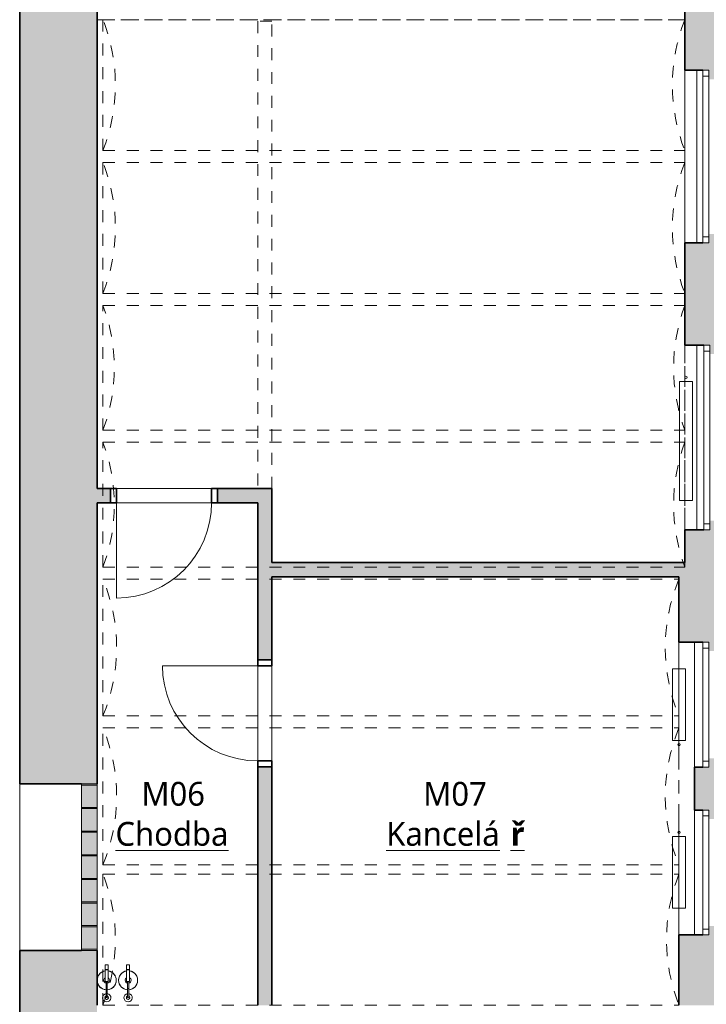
# Model space of a CAD drawing. Header units: metres. Extents: x -0.2 to 46.9, y -0.2 to 28.
# Tile 6 of 11: x -0.2 to 5.5, y 14.8 to 23. Entities that reach past the tile are written whole.
import ezdxf

# ---------------------------------------------------------------- set-up
doc = ezdxf.new("R2010")
doc.units = ezdxf.units.M
doc.linetypes.add('AV - Cerch_ 1 tecka 4mm', pattern=[0.006, 0.004, -0.001, 0, -0.001])
doc.layers.add('AV-MISTNOSTI', color=5, linetype='Continuous', lineweight=5, true_color=0x0000ff)
for name, color, linetype, lineweight in [('AV-SRAFY', 7, 'Continuous', 35), ('AV-STAVBA', 7, 'Continuous', 18), ('AV-VYBAVENI', 7, 'Continuous', 18)]:
    doc.layers.add(name, color=color, linetype=linetype, lineweight=lineweight)
doc.styles.add('Trebuchet MS_B', font='trebuc.ttf', dxfattribs={"height": 0.2})

# ---------------------------------------------------------------- blocks, each defined once
blk = doc.blocks.new('DO_1-L_Obl_ - 800x2070-V1-1NP mezipatro')
at = {"layer": 'AV-STAVBA', "color": 254, "true_color": 0xcccccc}
for p, q in [((0.4, 0.73), (0.4, -0.07)), ((-0.4, -0.07), (0.4, -0.07)), ((-0.4, -0.19), (-0.4, -0.07)), ((0.4, -0.19), (0.4, -0.07)), ((0.4, -0.07), (0.4, -0.19)), ((-0.45, -0.19), (-0.4, -0.19)), ((-0.4, -0.19), (0.4, -0.19)), ((0.4, -0.19), (0.45, -0.19))]:
    blk.add_line(p, q, dxfattribs=at)
at = {"layer": 'AV-STAVBA', "color": 254, "lineweight": 35, "true_color": 0xcccccc}
for p, q in [((-0.4, -0.07), (-0.45, -0.07)), ((-0.45, -0.07), (-0.45, -0.19)), ((-0.4, -0.19), (-0.4, -0.07)), ((0.45, -0.07), (0.4, -0.07)), ((0.4, -0.07), (0.4, -0.19)), ((0.45, -0.19), (0.45, -0.07)), ((-0.45, -0.19), (-0.4, -0.19)), ((0.4, -0.19), (0.45, -0.19))]:
    blk.add_line(p, q, dxfattribs=at)
at = {"layer": 'AV-STAVBA', "color": 254, "linetype": 'AV - Cerch_ 1 tecka 4mm', "true_color": 0xcccccc}
for p, q in [((-0.4, -0.07), (0.4, -0.07)), ((-0.45, -0.19), (0.45, -0.19)), ((-0.4, -0.19), (0.4, -0.19))]:
    blk.add_line(p, q, dxfattribs=at)
at = {"layer": 'AV-STAVBA', "color": 254, "true_color": 0xcccccc}
blk.add_arc((0.4, -0.07), 0.8, 90, 180, dxfattribs=at)
blk = doc.blocks.new('WI_2_dvojité_se 2 příčlemi - 900x1450-1265666-1NP mezipatro')
at = {"layer": 'AV-STAVBA', "color": 254, "linetype": 'AV - Cerch_ 1 tecka 4mm', "lineweight": 13, "true_color": 0xcccccc}
for p, q in [((0.525, 0.425), (-0.525, 0.425)), ((0.45, 0.425), (-0.45, 0.425)), ((-0.45, 0.425), (0.45, 0.425)), ((0.525, -0.425), (-0.525, -0.425)), ((-0.525, -0.425), (0.525, -0.425)), ((0.45, -0.425), (-0.45, -0.425))]:
    blk.add_line(p, q, dxfattribs=at)
at = {"layer": 'AV-STAVBA', "color": 254, "true_color": 0xcccccc}
for p, q in [((-0.45, 0.025), (0.45, 0.025)), ((-0.45, -0.025), (-0.45, 0.025)), ((-0.45, 0.025), (0.45, 0.025)), ((-0.45, 0.025), (-0.45, -0.025)), ((-0.4, -0.025), (-0.4, 0.025)), ((0.4, -0.025), (0.4, 0.025)), ((0.45, -0.025), (0.45, 0.025)), ((0.45, 0.025), (0.45, -0.025)), ((-0.45, -0.025), (0.45, -0.025)), ((0.45, -0.025), (-0.45, -0.025)), ((-0.525, -0.175), (0.525, -0.175)), ((-0.525, -0.175), (-0.525, -0.225)), ((-0.525, -0.175), (0.525, -0.175)), ((-0.525, -0.175), (-0.525, -0.225)), ((-0.525, -0.225), (0.525, -0.225)), ((-0.525, -0.225), (0.525, -0.225)), ((-0.475, -0.175), (-0.475, -0.225)), ((0.475, -0.175), (0.475, -0.225)), ((0.525, -0.175), (0.525, -0.225)), ((0.525, -0.175), (0.525, -0.225))]:
    blk.add_line(p, q, dxfattribs=at)
blk = doc.blocks.new('WI_2_dvojité_se 2 příčlemi - 1400x1500-1265670-1NP mezipatro')
at = {"layer": 'AV-STAVBA', "color": 254, "linetype": 'AV - Cerch_ 1 tecka 4mm', "lineweight": 13, "true_color": 0xcccccc}
for p, q in [((0.775, 0.4), (-0.775, 0.4)), ((0.7, 0.4), (-0.7, 0.4)), ((-0.7, 0.4), (0.7, 0.4)), ((0.775, -0.4), (-0.775, -0.4)), ((-0.775, -0.4), (0.775, -0.4)), ((0.7, -0.4), (-0.7, -0.4))]:
    blk.add_line(p, q, dxfattribs=at)
at = {"layer": 'AV-STAVBA', "color": 254, "true_color": 0xcccccc}
for p, q in [((-0.7, 0.02), (0.7, 0.02)), ((-0.7, -0.03), (-0.7, 0.02)), ((-0.7, 0.02), (0.7, 0.02)), ((-0.7, 0.02), (-0.7, -0.03)), ((-0.65, -0.03), (-0.65, 0.02)), ((0.65, -0.03), (0.65, 0.02)), ((0.7, -0.03), (0.7, 0.02)), ((0.7, 0.02), (0.7, -0.03)), ((-0.7, -0.03), (0.7, -0.03)), ((0.7, -0.03), (-0.7, -0.03)), ((-0.775, -0.19), (0.775, -0.19)), ((-0.775, -0.19), (-0.775, -0.24)), ((-0.775, -0.19), (0.775, -0.19)), ((-0.775, -0.19), (-0.775, -0.24)), ((-0.775, -0.24), (0.775, -0.24)), ((-0.775, -0.24), (0.775, -0.24)), ((-0.725, -0.19), (-0.725, -0.24)), ((0.725, -0.19), (0.725, -0.24)), ((0.775, -0.19), (0.775, -0.24)), ((0.775, -0.19), (0.775, -0.24))]:
    blk.add_line(p, q, dxfattribs=at)
blk = doc.blocks.new('WI_2_dvojité_se 2 příčlemi - 1300x1500-1265674-1NP mezipatro')
at = {"layer": 'AV-STAVBA', "color": 254, "linetype": 'AV - Cerch_ 1 tecka 4mm', "lineweight": 13, "true_color": 0xcccccc}
for p, q in [((0.725, 0.4), (-0.725, 0.4)), ((0.65, 0.4), (-0.65, 0.4)), ((-0.65, 0.4), (0.65, 0.4)), ((0.725, -0.4), (-0.725, -0.4)), ((-0.725, -0.4), (0.725, -0.4)), ((0.65, -0.4), (-0.65, -0.4))]:
    blk.add_line(p, q, dxfattribs=at)
at = {"layer": 'AV-STAVBA', "color": 254, "true_color": 0xcccccc}
for p, q in [((-0.65, 0), (0.65, 0)), ((-0.65, -0.05), (-0.65, 0)), ((-0.65, 0), (0.65, 0)), ((-0.65, 0), (-0.65, -0.05)), ((-0.6, -0.05), (-0.6, 0)), ((0.6, -0.05), (0.6, 0)), ((0.65, -0.05), (0.65, 0)), ((-0.65, -0.05), (0.65, -0.05)), ((0.65, -0.05), (-0.65, -0.05)), ((0.65, 0), (0.65, -0.05)), ((-0.725, -0.2), (0.725, -0.2)), ((-0.725, -0.2), (-0.725, -0.25)), ((-0.725, -0.2), (0.725, -0.2)), ((-0.725, -0.2), (-0.725, -0.25)), ((-0.675, -0.2), (-0.675, -0.25)), ((0.675, -0.2), (0.675, -0.25)), ((0.725, -0.2), (0.725, -0.25)), ((0.725, -0.2), (0.725, -0.25)), ((-0.725, -0.25), (0.725, -0.25)), ((-0.725, -0.25), (0.725, -0.25))]:
    blk.add_line(p, q, dxfattribs=at)
blk = doc.blocks.new('GM_Nika_obdélníková - 2460x2270-1232152-1NP mezipatro')
at = {"layer": 'AV-STAVBA', "color": 254, "linetype": 'AV - Cerch_ 1 tecka 4mm', "true_color": 0xcccccc}
blk.add_line((-1.23, 0.425), (1.23, 0.425), dxfattribs=at)
blk = doc.blocks.new('GM_Nika_obdélníková - 1550x650-1232519-1NP mezipatro')
at = {"layer": 'AV-STAVBA', "color": 254, "linetype": 'AV - Cerch_ 1 tecka 4mm', "true_color": 0xcccccc}
blk.add_line((-0.775, 0.4), (0.775, 0.4), dxfattribs=at)
blk = doc.blocks.new('GM_Nika_obdélníková - 1450x650-1232970-1NP mezipatro')
at = {"layer": 'AV-STAVBA', "color": 254, "linetype": 'AV - Cerch_ 1 tecka 4mm', "true_color": 0xcccccc}
blk.add_line((-0.725, 0.4), (0.725, 0.4), dxfattribs=at)
blk = doc.blocks.new('WI_Luxfery - 1400x350-1333635-1NP mezipatro')
at = {"layer": 'AV-STAVBA', "linetype": 'AV - Cerch_ 1 tecka 4mm', "true_color": 0xdbdbdb}
for points in [[(0.635, 0.325), (-0.765, 0.325), (-0.765, 0.195), (0.635, 0.195)], [(-0.755, 0.195), (-0.755, 0.325), (-0.765, 0.325), (-0.765, 0.195)], [(-0.5564, 0.195), (-0.5564, 0.325), (-0.5664, 0.325), (-0.5664, 0.195)], [(-0.3579, 0.195), (-0.3579, 0.325), (-0.3679, 0.325), (-0.3679, 0.195)], [(-0.1593, 0.195), (-0.1593, 0.325), (-0.1693, 0.325), (-0.1693, 0.195)], [(0.0393, 0.195), (0.0393, 0.325), (0.0293, 0.325), (0.0293, 0.195)], [(0.2379, 0.195), (0.2379, 0.325), (0.2279, 0.325), (0.2279, 0.195)], [(0.4364, 0.195), (0.4364, 0.325), (0.4264, 0.325), (0.4264, 0.195)], [(0.635, 0.195), (0.635, 0.325), (0.625, 0.325), (0.625, 0.195)]]:
    blk.add_hatch(color=254, dxfattribs=at).paths.add_polyline_path(points)
at = {"layer": 'AV-STAVBA', "color": 254, "true_color": 0xcccccc}
for p, q in [((-0.765, 0.195), (-0.765, 0.325)), ((-0.765, 0.325), (0.635, 0.325)), ((-0.765, 0.325), (-0.765, 0.195)), ((-0.755, 0.325), (-0.765, 0.325)), ((-0.755, 0.195), (-0.755, 0.325)), ((-0.5664, 0.325), (-0.5664, 0.195)), ((-0.5564, 0.325), (-0.5664, 0.325)), ((-0.5564, 0.195), (-0.5564, 0.325)), ((-0.3679, 0.325), (-0.3679, 0.195)), ((-0.3579, 0.325), (-0.3679, 0.325)), ((-0.3579, 0.195), (-0.3579, 0.325)), ((-0.1693, 0.325), (-0.1693, 0.195)), ((-0.1593, 0.325), (-0.1693, 0.325)), ((-0.1593, 0.195), (-0.1593, 0.325)), ((0.0293, 0.325), (0.0293, 0.195)), ((0.0393, 0.325), (0.0293, 0.325)), ((0.0393, 0.195), (0.0393, 0.325)), ((0.2279, 0.325), (0.2279, 0.195)), ((0.2379, 0.325), (0.2279, 0.325)), ((0.2379, 0.195), (0.2379, 0.325)), ((0.4264, 0.325), (0.4264, 0.195)), ((0.4364, 0.325), (0.4264, 0.325)), ((0.4364, 0.195), (0.4364, 0.325)), ((0.625, 0.325), (0.625, 0.195)), ((0.635, 0.325), (0.625, 0.325)), ((0.635, 0.325), (0.635, 0.195)), ((0.635, 0.195), (0.635, 0.325)), ((0.635, 0.195), (-0.765, 0.195)), ((-0.765, 0.195), (-0.755, 0.195)), ((-0.5664, 0.195), (-0.5564, 0.195)), ((-0.3679, 0.195), (-0.3579, 0.195)), ((-0.1693, 0.195), (-0.1593, 0.195)), ((0.0293, 0.195), (0.0393, 0.195)), ((0.2279, 0.195), (0.2379, 0.195)), ((0.4264, 0.195), (0.4364, 0.195)), ((0.625, 0.195), (0.635, 0.195))]:
    blk.add_line(p, q, dxfattribs=at)
at = {"layer": 'AV-STAVBA', "color": 254, "linetype": 'AV - Cerch_ 1 tecka 4mm', "true_color": 0xcccccc}
for p, q in [((-0.765, 0.325), (0.635, 0.325)), ((-0.765, -0.325), (0.635, -0.325))]:
    blk.add_line(p, q, dxfattribs=at)
blk = doc.blocks.new('GM_Void_valená klenba - GM_Void_valená klenba-1524312-1NP mezipatro')
at = {"layer": 'AV-STAVBA', "color": 254, "linetype": 'AV - Cerch_ 1 tecka 4mm', "lineweight": 13, "true_color": 0xcccccc}
for p, q in [((-0.55, 2.395), (-0.55, -2.445)), ((-0.55, 2.395), (0.55, 2.395)), ((0.55, 2.395), (0.55, -2.445)), ((-0.55, -2.445), (0.55, -2.445))]:
    blk.add_line(p, q, dxfattribs=at)
for centre, start, end in [((0, 3.7905), 248.48981, 291.51019), ((0, -3.8405), 68.48981, 111.51019)]:
    blk.add_arc(centre, 1.5, start, end, dxfattribs=at)
blk = doc.blocks.new('GM_Void_valená klenba - GM_Void_valená klenba-1524311-1NP mezipatro')
at = {"layer": 'AV-STAVBA', "color": 254, "linetype": 'AV - Cerch_ 1 tecka 4mm', "lineweight": 13, "true_color": 0xcccccc}
for p, q in [((-0.575, 2.395), (-0.575, -2.445)), ((-0.575, 2.395), (0.575, 2.395)), ((0.575, 2.395), (0.575, -2.445)), ((-0.575, -2.445), (0.575, -2.445))]:
    blk.add_line(p, q, dxfattribs=at)
for centre, start, end in [((0, 3.7804), 247.45969, 292.54031), ((0, -3.8304), 67.45969, 112.54031)]:
    blk.add_arc(centre, 1.5, start, end, dxfattribs=at)
blk = doc.blocks.new('GM_Void_valená klenba - GM_Void_valená klenba-1524308-1NP mezipatro')
at = {"layer": 'AV-STAVBA', "color": 254, "linetype": 'AV - Cerch_ 1 tecka 4mm', "lineweight": 13, "true_color": 0xcccccc}
for p, q in [((-0.525, 2.42), (-0.525, -2.47)), ((-0.525, 2.42), (0.525, 2.42)), ((0.525, 2.42), (0.525, -2.47)), ((-0.525, -2.47), (0.525, -2.47))]:
    blk.add_line(p, q, dxfattribs=at)
for centre, start, end in [((0, 3.8251), 249.51268, 290.48732), ((0, -3.8751), 69.51268, 110.48732)]:
    blk.add_arc(centre, 1.5, start, end, dxfattribs=at)
blk = doc.blocks.new('GM_Void_valená klenba - GM_Void_valená klenba-1524310-1NP mezipatro')
at = {"layer": 'AV-STAVBA', "color": 254, "linetype": 'AV - Cerch_ 1 tecka 4mm', "lineweight": 13, "true_color": 0xcccccc}
for p, q in [((-0.55, 2.42), (-0.55, -2.47)), ((-0.55, 2.42), (0.55, 2.42)), ((0.55, 2.42), (0.55, -2.47)), ((-0.55, -2.47), (0.55, -2.47))]:
    blk.add_line(p, q, dxfattribs=at)
for centre, start, end in [((0, 3.8155), 248.48981, 291.51019), ((0, -3.8655), 68.48981, 111.51019)]:
    blk.add_arc(centre, 1.5, start, end, dxfattribs=at)
blk = doc.blocks.new('SFR_Trám_obdelník - 120_160-1383808-1NP mezipatro')
at = {"layer": 'AV-STAVBA', "color": 254, "linetype": 'AV - Cerch_ 1 tecka 4mm', "lineweight": 13, "true_color": 0xcccccc}
for p, q in [((-1.97, 0.06), (-1.97, -0.06)), ((1.9573, 0.06), (-1.97, 0.06)), ((1.9573, -0.06), (1.9573, 0.06)), ((-1.97, -0.06), (1.9573, -0.06))]:
    blk.add_line(p, q, dxfattribs=at)
blk = doc.blocks.new('SFR_Trám_obdelník - 100_160-1383807-1NP mezipatro')
at = {"layer": 'AV-STAVBA', "color": 254, "linetype": 'AV - Cerch_ 1 tecka 4mm', "lineweight": 13, "true_color": 0xcccccc}
for p, q in [((-2.47, 0.05), (-2.47, -0.05)), ((2.47, 0.05), (-2.47, 0.05)), ((2.47, -0.05), (2.47, 0.05)), ((-2.47, -0.05), (2.47, -0.05))]:
    blk.add_line(p, q, dxfattribs=at)
blk = doc.blocks.new('GM_Hasicí přístroj - Hasici pristroj-1546942-1NP mezipatro')
at = {"layer": 'AV-STAVBA', "color": 254, "lineweight": 13, "true_color": 0xcccccc}
for p, q in [((-0.0421, 0.0036), (-0.1007, 0.0036)), ((-0.0421, 0.0111), (0.0579, 0.0111)), ((-0.0421, 0.0111), (-0.0421, -0.0139)), ((0.0579, 0.0111), (0.0605, 0.0111)), ((0.0579, 0.0111), (0.0579, -0.0139)), ((0.0605, 0.0111), (0.0979, 0.0111)), ((0.0605, 0.0111), (0.0605, -0.0139)), ((0.0979, 0.0111), (0.0979, -0.0139)), ((-0.1007, -0.0064), (-0.0421, -0.0064)), ((0.0579, -0.0139), (-0.0421, -0.0139)), ((0.0605, -0.0139), (0.0579, -0.0139)), ((0.0979, -0.0139), (0.0605, -0.0139))]:
    blk.add_line(p, q, dxfattribs=at)
at = {"layer": 'AV-STAVBA', "color": 254, "lineweight": 13, "true_color": 0xcccccc, "flags": 128}
for points in [[(-0.1007, 0.0036), (-0.1035, 0.0036), (-0.1063, 0.0036), (-0.1092, 0.0036), (-0.112, 0.0036), (-0.1149, 0.0036), (-0.1177, 0.0036), (-0.1205, 0.0036), (-0.1233, 0.0036), (-0.126, 0.0036), (-0.1288, 0.0036), (-0.1315, 0.0036), (-0.1341, 0.0036), (-0.1367, 0.0036), (-0.1393, 0.0036), (-0.1418, 0.0036), (-0.1443, 0.0036), (-0.1467, 0.0036), (-0.149, 0.0036), (-0.1513, 0.0036), (-0.1535, 0.0036), (-0.1556, 0.0036), (-0.1577, 0.0036), (-0.1596, 0.0036), (-0.1615, 0.0036), (-0.1633, 0.0036), (-0.165, 0.0036), (-0.1667, 0.0036), (-0.1682, 0.0036), (-0.1696, 0.0036), (-0.1709, 0.0036), (-0.1714, 0.0036)], [(-0.1714, -0.0064), (-0.1701, -0.0064), (-0.1687, -0.0064), (-0.1673, -0.0064), (-0.1657, -0.0064), (-0.164, -0.0064), (-0.1622, -0.0064), (-0.1604, -0.0064), (-0.1584, -0.0064), (-0.1564, -0.0064), (-0.1543, -0.0064), (-0.1522, -0.0064), (-0.1499, -0.0064), (-0.1476, -0.0064), (-0.1452, -0.0064), (-0.1428, -0.0064), (-0.1403, -0.0064), (-0.1377, -0.0064), (-0.1351, -0.0064), (-0.1325, -0.0064), (-0.1298, -0.0064), (-0.1271, -0.0064), (-0.1244, -0.0064), (-0.1216, -0.0064), (-0.1188, -0.0064), (-0.116, -0.0064), (-0.1131, -0.0064), (-0.1103, -0.0064), (-0.1074, -0.0064), (-0.1046, -0.0064), (-0.1018, -0.0064), (-0.1007, -0.0064)]]:
    blk.add_lwpolyline(points, dxfattribs=at)
at = {"layer": 'AV-STAVBA', "color": 254, "lineweight": 13, "true_color": 0xcccccc}
for centre, radius, start, end in [((-0.1772, -0.0014), 0.035, 7.23753, 180), ((-0.1764, -0.0014), 0.015, 18.64917, 180), ((-0.1764, -0.0014), 0.015, 165, 180), ((-0.1764, -0.0014), 0.015, 105, 134.93615), ((-0.1714, -0.0014), 0.005, 150, 180), ((-0.1714, -0.0014), 0.005, 90, 120), ((-0.1764, -0.0014), 0.015, 45.06385, 75), ((-0.1764, -0.0014), 0.015, 18.64917, 44.93615), ((-0.0307, -0.0014), 0.08, 90, 176.37662), ((-0.0307, -0.0014), 0.08, 159.97132, 176.42822), ((-0.0307, -0.0014), 0.08, 114.97132, 155.02868), ((-0.0307, -0.0014), 0.08, 90, 110.02868), ((-0.0307, -0.0014), 0.025, 90, 169.20034), ((-0.0307, -0.0014), 0.08, 69.97132, 90), ((-0.0307, -0.0014), 0.08, 9.18677, 90), ((-0.0307, -0.0014), 0.025, 30, 90), ((-0.0307, -0.0014), 0.08, 24.97132, 65.02868), ((-0.0307, -0.0014), 0.08, 9.05555, 20.02868), ((-0.1772, -0.0014), 0.035, 180, 351.96894), ((-0.1764, -0.0014), 0.015, 174.95011, 180), ((-0.1764, -0.0014), 0.015, 180, 185.04989), ((-0.1764, -0.0014), 0.015, 180, 224.93615), ((-0.1764, -0.0014), 0.015, 180, 341.97651), ((-0.1764, -0.0014), 0.015, 240, 270), ((-0.1714, -0.0014), 0.005, 180, 210), ((-0.1714, -0.0014), 0.005, 240, 285), ((-0.1764, -0.0014), 0.015, 330, 341.97651), ((-0.0307, -0.0014), 0.08, 183.5619, 200.02868), ((-0.0307, -0.0014), 0.08, 183.6137, 270), ((-0.0307, -0.0014), 0.08, 204.97132, 245.02868), ((-0.0307, -0.0014), 0.08, 249.97132, 270), ((-0.0307, -0.0014), 0.025, 190.79953, 270), ((-0.0307, -0.0014), 0.025, 270, 330), ((-0.0307, -0.0014), 0.08, 270, 350.81323), ((-0.0307, -0.0014), 0.08, 270, 290.02868), ((-0.0307, -0.0014), 0.08, 294.97132, 335.02868), ((-0.0307, -0.0014), 0.08, 339.97132, 350.94445)]:
    blk.add_arc(centre, radius, start, end, dxfattribs=at)
for points, knots in [([(-0.1764, -0.0014), (-0.1764, -0.0009), (-0.1762, 0.0003), (-0.1753, 0.0019), (-0.1742, 0.0028), (-0.1731, 0.0033), (-0.1725, 0.0034), (-0.1723, 0.0035)], [0, 0, 0, 0, 0.1111111, 0.2222222, 0.3333333, 0.3888889, 0.4444444, 0.4444444, 0.4444444, 0.4444444]), ([(-0.1689, -0.0058), (-0.1692, -0.0059), (-0.1697, -0.0062), (-0.1705, -0.0064), (-0.1714, -0.0065), (-0.1723, -0.0064), (-0.1731, -0.0062), (-0.1742, -0.0057), (-0.1753, -0.0047), (-0.1762, -0.0032), (-0.1764, -0.002), (-0.1764, -0.0014)], [0.3333333, 0.3333333, 0.3333333, 0.3333333, 0.3888889, 0.4444444, 0.5, 0.5555556, 0.6111111, 0.6666667, 0.7777778, 0.8888889, 1, 1, 1, 1])]:
    blk.add_open_spline(points, degree=3, knots=knots, dxfattribs=at)
for points in [[(-0.1004, -0.0014), (-0.1004, -0.0009), (-0.1004, 0.0003), (-0.1005, 0.0018), (-0.1005, 0.003), (-0.1006, 0.0034), (-0.1006, 0.0035)], [(-0.1006, -0.0064), (-0.1006, -0.0063), (-0.1005, -0.0059), (-0.1005, -0.0047), (-0.1004, -0.0032), (-0.1004, -0.002), (-0.1004, -0.0014)]]:
    blk.add_open_spline(points, degree=3, dxfattribs=at)
blk = doc.blocks.new('GM_Hasicí přístroj - Hasici pristroj-V6-1NP mezipatro')
at = {"layer": 'AV-STAVBA', "color": 254, "lineweight": 13, "true_color": 0xcccccc}
for p, q in [((-0.0421, 0.0036), (-0.1007, 0.0036)), ((-0.0421, 0.0111), (0.0579, 0.0111)), ((-0.0421, 0.0111), (-0.0421, -0.0139)), ((0.0579, 0.0111), (0.0605, 0.0111)), ((0.0579, 0.0111), (0.0579, -0.0139)), ((0.0605, 0.0111), (0.0979, 0.0111)), ((0.0605, 0.0111), (0.0605, -0.0139)), ((0.0979, 0.0111), (0.0979, -0.0139)), ((-0.1007, -0.0064), (-0.0421, -0.0064)), ((0.0579, -0.0139), (-0.0421, -0.0139)), ((0.0605, -0.0139), (0.0579, -0.0139)), ((0.0979, -0.0139), (0.0605, -0.0139))]:
    blk.add_line(p, q, dxfattribs=at)
at = {"layer": 'AV-STAVBA', "color": 254, "lineweight": 13, "true_color": 0xcccccc, "flags": 128}
for points in [[(-0.1007, 0.0036), (-0.1035, 0.0036), (-0.1063, 0.0036), (-0.1092, 0.0036), (-0.112, 0.0036), (-0.1149, 0.0036), (-0.1177, 0.0036), (-0.1205, 0.0036), (-0.1233, 0.0036), (-0.126, 0.0036), (-0.1288, 0.0036), (-0.1315, 0.0036), (-0.1341, 0.0036), (-0.1367, 0.0036), (-0.1393, 0.0036), (-0.1418, 0.0036), (-0.1443, 0.0036), (-0.1467, 0.0036), (-0.149, 0.0036), (-0.1513, 0.0036), (-0.1535, 0.0036), (-0.1556, 0.0036), (-0.1577, 0.0036), (-0.1596, 0.0036), (-0.1615, 0.0036), (-0.1633, 0.0036), (-0.165, 0.0036), (-0.1667, 0.0036), (-0.1682, 0.0036), (-0.1696, 0.0036), (-0.1709, 0.0036), (-0.1714, 0.0036)], [(-0.1714, -0.0064), (-0.1701, -0.0064), (-0.1687, -0.0064), (-0.1673, -0.0064), (-0.1657, -0.0064), (-0.164, -0.0064), (-0.1622, -0.0064), (-0.1604, -0.0064), (-0.1584, -0.0064), (-0.1564, -0.0064), (-0.1543, -0.0064), (-0.1522, -0.0064), (-0.1499, -0.0064), (-0.1476, -0.0064), (-0.1452, -0.0064), (-0.1428, -0.0064), (-0.1403, -0.0064), (-0.1377, -0.0064), (-0.1351, -0.0064), (-0.1325, -0.0064), (-0.1298, -0.0064), (-0.1271, -0.0064), (-0.1244, -0.0064), (-0.1216, -0.0064), (-0.1188, -0.0064), (-0.116, -0.0064), (-0.1131, -0.0064), (-0.1103, -0.0064), (-0.1074, -0.0064), (-0.1046, -0.0064), (-0.1018, -0.0064), (-0.1007, -0.0064)]]:
    blk.add_lwpolyline(points, dxfattribs=at)
at = {"layer": 'AV-STAVBA', "color": 254, "lineweight": 13, "true_color": 0xcccccc}
for centre, radius, start, end in [((-0.1772, -0.0014), 0.035, 7.23753, 180), ((-0.1764, -0.0014), 0.015, 18.64917, 180), ((-0.1764, -0.0014), 0.015, 165, 180), ((-0.1764, -0.0014), 0.015, 105, 134.93615), ((-0.1714, -0.0014), 0.005, 150, 180), ((-0.1714, -0.0014), 0.005, 90, 120), ((-0.1764, -0.0014), 0.015, 45.06385, 75), ((-0.1764, -0.0014), 0.015, 18.64917, 44.93615), ((-0.0307, -0.0014), 0.08, 90, 176.37662), ((-0.0307, -0.0014), 0.08, 159.97132, 176.42822), ((-0.0307, -0.0014), 0.08, 114.97132, 155.02868), ((-0.0307, -0.0014), 0.08, 90, 110.02868), ((-0.0307, -0.0014), 0.025, 90, 169.20034), ((-0.0307, -0.0014), 0.08, 69.97132, 90), ((-0.0307, -0.0014), 0.08, 9.18677, 90), ((-0.0307, -0.0014), 0.025, 30, 90), ((-0.0307, -0.0014), 0.08, 24.97132, 65.02868), ((-0.0307, -0.0014), 0.08, 9.05555, 20.02868), ((-0.1772, -0.0014), 0.035, 180, 351.96894), ((-0.1764, -0.0014), 0.015, 174.95011, 180), ((-0.1764, -0.0014), 0.015, 180, 185.04989), ((-0.1764, -0.0014), 0.015, 180, 224.93615), ((-0.1764, -0.0014), 0.015, 180, 341.97651), ((-0.1764, -0.0014), 0.015, 240, 270), ((-0.1714, -0.0014), 0.005, 180, 210), ((-0.1714, -0.0014), 0.005, 240, 285), ((-0.1764, -0.0014), 0.015, 330, 341.97651), ((-0.0307, -0.0014), 0.08, 183.5619, 200.02868), ((-0.0307, -0.0014), 0.08, 183.6137, 270), ((-0.0307, -0.0014), 0.08, 204.17761, 245.02868), ((-0.0307, -0.0014), 0.08, 249.97132, 270), ((-0.0307, -0.0014), 0.025, 190.79953, 270), ((-0.0307, -0.0014), 0.025, 270, 330), ((-0.0307, -0.0014), 0.08, 270, 350.81323), ((-0.0307, -0.0014), 0.08, 270, 290.02868), ((-0.0307, -0.0014), 0.08, 294.97132, 335.82239), ((-0.0307, -0.0014), 0.08, 339.97132, 350.94445)]:
    blk.add_arc(centre, radius, start, end, dxfattribs=at)
for points, knots in [([(-0.1764, -0.0014), (-0.1764, -0.0009), (-0.1762, 0.0003), (-0.1753, 0.0019), (-0.1742, 0.0028), (-0.1731, 0.0033), (-0.1725, 0.0034), (-0.1723, 0.0035)], [0, 0, 0, 0, 0.1111111, 0.2222222, 0.3333333, 0.3888889, 0.4444444, 0.4444444, 0.4444444, 0.4444444]), ([(-0.1689, -0.0058), (-0.1692, -0.0059), (-0.1697, -0.0062), (-0.1705, -0.0064), (-0.1714, -0.0065), (-0.1723, -0.0064), (-0.1731, -0.0062), (-0.1742, -0.0057), (-0.1753, -0.0047), (-0.1762, -0.0032), (-0.1764, -0.002), (-0.1764, -0.0014)], [0.3333333, 0.3333333, 0.3333333, 0.3333333, 0.3888889, 0.4444444, 0.5, 0.5555556, 0.6111111, 0.6666667, 0.7777778, 0.8888889, 1, 1, 1, 1])]:
    blk.add_open_spline(points, degree=3, knots=knots, dxfattribs=at)
for points in [[(-0.1004, -0.0014), (-0.1004, -0.0009), (-0.1004, 0.0003), (-0.1005, 0.0018), (-0.1005, 0.003), (-0.1006, 0.0034), (-0.1006, 0.0035)], [(-0.1006, -0.0064), (-0.1006, -0.0063), (-0.1005, -0.0059), (-0.1005, -0.0047), (-0.1004, -0.0032), (-0.1004, -0.002), (-0.1004, -0.0014)]]:
    blk.add_open_spline(points, degree=3, dxfattribs=at)
blk = doc.blocks.new('D0089 - 1514 - OÚPSŘ_Benešova_rvt-1-1NP mezipatro')
at = {"layer": 'AV-SRAFY', "lineweight": 18, "true_color": 0xcccccc}
h = blk.add_hatch(color=254, dxfattribs=at)
h.paths.add_polyline_path([(5.5148, 18.4082), (6.1548, 18.4082), (6.1548, 18.7182), (6.0548, 18.8182), (5.5648, 18.8182), (5.5648, 18.7432), (5.3548, 18.7432), (5.3548, 18.4082)])
h.paths.add_polyline_path([(5.7748, 20.2182), (6.0548, 20.2182), (6.1548, 20.3182), (6.1548, 21.1282), (6.0548, 21.2282), (5.5548, 21.2282), (5.5548, 21.1532), (5.3548, 21.1532), (5.3548, 20.2932), (5.5648, 20.2932), (5.5648, 20.2182), (5.7248, 20.2182)])
h.paths.add_polyline_path([(5.7548, 22.5282), (6.0548, 22.5282), (6.1548, 22.6282), (6.1548, 23.4532), (6.0548, 23.5532), (5.6048, 23.5532), (5.6048, 23.4782), (5.3548, 23.4782), (5.3548, 22.6032), (5.5548, 22.6032), (5.5548, 22.5282), (5.7048, 22.5282)])
h.paths.add_polyline_path([(6.0548, 24.9532), (6.1548, 25.0532), (6.1548, 26.4782), (6.0548, 26.5782), (5.6048, 26.5782), (5.6048, 26.5032), (5.3548, 26.5032), (5.3548, 25.0282), (5.6048, 25.0282), (5.6048, 24.9532), (5.8048, 24.9532)])
h.paths.add_polyline_path([(5.7548, 27.4782), (6.0548, 27.4782), (6.1548, 27.5782), (6.1548, 27.9456), (5.3548, 27.9456), (5.3548, 27.5532), (5.6048, 27.5532), (5.6048, 27.4782)])
at = {"layer": 'AV-SRAFY', "lineweight": 5, "true_color": 0xcccccc}
h = blk.add_hatch(color=254, dxfattribs=at)
h.paths.add_polyline_path([(0.4148, 14.2232), (0.4148, 15.0856), (-0.2352, 15.0856), (-0.2352, 14.2232), (0.3148, 14.2232)])
h.paths.add_polyline_path([(0.4148, 16.7738), (0.4148, 26.6382), (-0.2352, 26.6382), (-0.2352, 16.7738), (0.2124, 16.7738)])
at = {"layer": 'AV-SRAFY', "lineweight": 18, "true_color": 0xcccccc}
h = blk.add_hatch(color=254, dxfattribs=at)
h.paths.add_polyline_path([(0.5273, 18.9682), (0.5273, 19.0882), (0.4148, 19.0882), (0.4148, 18.9682)])
h.paths.add_polyline_path([(1.7648, 18.9682), (1.7648, 19.0882), (1.4273, 19.0882), (1.4273, 18.9682)])
h = blk.add_hatch(color=254, dxfattribs=at)
h.paths.add_polyline_path([(1.8848, 14.7482), (1.8848, 16.7507), (1.7648, 16.7507), (1.7648, 14.7482)])
h.paths.add_polyline_path([(1.8848, 17.6507), (1.8848, 19.0882), (1.7648, 19.0882), (1.7648, 17.6507)])
blk.add_hatch(color=254, dxfattribs=at).paths.add_polyline_path([(5.3048, 18.3482), (5.3048, 18.4082), (5.3548, 18.4082), (5.3548, 18.4682), (1.8848, 18.4682), (1.8848, 18.3482), (4.1832, 18.3482)])
h = blk.add_hatch(color=254, dxfattribs=at)
h.paths.add_polyline_path([(5.3048, 14.7482), (6.1548, 14.7482), (6.1548, 15.3132), (6.0548, 15.4132), (5.5548, 15.4132), (5.5548, 15.3382), (5.3048, 15.3382), (5.3048, 14.9519)])
h.paths.add_polyline_path([(6.0548, 16.3132), (6.1548, 16.4132), (6.1548, 16.7232), (6.0548, 16.8232), (5.5548, 16.8232), (5.5548, 16.7482), (5.4348, 16.7482), (5.4348, 16.3882), (5.5548, 16.3882), (5.5548, 16.3132), (5.7548, 16.3132)])
h.paths.add_polyline_path([(5.7548, 17.7232), (6.0548, 17.7232), (6.1548, 17.8232), (6.1548, 18.4082), (5.3048, 18.4082), (5.3048, 17.7982), (5.5548, 17.7982), (5.5548, 17.7232), (5.7048, 17.7232)])
at = {"layer": 'AV-SRAFY', "lineweight": 5, "true_color": 0xcccccc}
h = blk.add_hatch(color=254, dxfattribs=at)
h.paths.add_polyline_path([(-0.2352, 15.0856), (0.4148, 15.0856), (0.4148, 15.2082), (-0.2352, 15.2082)])
h.paths.add_polyline_path([(-0.2352, 16.6082), (0.4148, 16.6082), (0.4148, 16.7738), (-0.2352, 16.7738)])
at = {"layer": 'AV-STAVBA', "color": 254, "lineweight": 35, "true_color": 0xcccccc}
for p, q in [((-0.2352, 26.6382), (-0.2352, 16.7738)), ((0.4148, 26.6382), (0.4148, 19.0882)), ((5.3548, 23.4782), (5.3548, 22.6032)), ((5.3548, 22.6032), (5.5048, 22.6032)), ((5.5048, 21.1532), (5.3548, 21.1532)), ((5.3548, 21.1532), (5.3548, 20.2932)), ((5.3548, 20.2932), (5.5148, 20.2932)), ((0.5273, 19.0882), (0.4148, 19.0882)), ((0.5273, 18.9682), (0.5273, 19.0882)), ((1.7648, 19.0882), (1.4273, 19.0882)), ((1.4273, 19.0882), (1.4273, 18.9682)), ((1.8848, 19.0882), (1.7648, 19.0882)), ((1.8848, 18.4682), (1.8848, 19.0882)), ((0.4148, 18.9682), (0.5273, 18.9682)), ((0.4148, 18.9682), (0.4148, 16.7738)), ((1.4273, 18.9682), (1.7648, 18.9682)), ((1.7648, 18.9682), (1.7648, 17.6507)), ((5.5148, 18.7432), (5.3548, 18.7432)), ((5.3548, 18.7432), (5.3548, 18.4682)), ((5.3548, 18.4682), (1.8848, 18.4682)), ((1.8848, 17.6507), (1.8848, 18.3482)), ((1.8848, 18.3482), (5.3048, 18.3482)), ((5.3048, 18.3482), (5.3048, 17.7982)), ((5.3048, 17.7982), (5.5048, 17.7982)), ((1.7648, 17.6507), (1.8848, 17.6507)), ((-0.2352, 16.6082), (-0.2352, 16.7738)), ((0.4148, 16.6082), (0.4148, 16.7738)), ((1.8848, 16.7507), (1.7648, 16.7507)), ((1.7648, 16.7507), (1.7648, 14.7482)), ((1.8848, 14.7482), (1.8848, 16.7507)), ((5.5048, 16.7482), (5.4348, 16.7482)), ((5.4348, 16.7482), (5.4348, 16.3882)), ((0.2848, 16.6082), (-0.2352, 16.6082)), ((5.4348, 16.3882), (5.5048, 16.3882)), ((5.5048, 15.3382), (5.3048, 15.3382)), ((5.3048, 15.3382), (5.3048, 14.7482)), ((0.2848, 15.2082), (-0.2352, 15.2082)), ((-0.2352, 15.2082), (-0.2352, 15.0856)), ((0.4148, 15.2082), (0.4148, 15.0856)), ((-0.2352, 14.2232), (-0.2352, 15.0856)), ((0.4148, 14.7482), (0.4148, 15.0856))]:
    blk.add_line(p, q, dxfattribs=at)
at = {"layer": 'AV-STAVBA', "color": 254, "true_color": 0xcccccc}
for p, q in [((5.4548, 22.6032), (5.4548, 21.1532)), ((5.4548, 20.2932), (5.4548, 18.7432)), ((0.5773, 19.0882), (1.3773, 19.0882)), ((1.3773, 18.9682), (0.5773, 18.9682)), ((5.4348, 17.7982), (5.4348, 16.7482)), ((1.7648, 16.8007), (1.7648, 17.6007)), ((1.8848, 17.6007), (1.8848, 16.8007)), ((-0.2352, 15.2082), (-0.2352, 16.6082)), ((5.4348, 16.3882), (5.4348, 15.3382))]:
    blk.add_line(p, q, dxfattribs=at)
at = {"layer": 'AV-STAVBA', "color": 254, "linetype": 'AV - Cerch_ 1 tecka 4mm', "lineweight": 13, "true_color": 0xcccccc}
for name, p, rotation in [('SFR_Trám_obdelník - 100_160-1383807-1NP mezipatro', (2.8848, 23.0782), 180), ('GM_Void_valená klenba - GM_Void_valená klenba-1524310-1NP mezipatro', (2.8848, 22.4782), 89.9999999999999), ('SFR_Trám_obdelník - 120_160-1383808-1NP mezipatro', (1.8248, 21.0582), 89.99999999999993), ('WI_2_dvojité_se 2 příčlemi - 1300x1500-1265674-1NP mezipatro', (5.7548, 21.8782), 269.9999999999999), ('GM_Nika_obdélníková - 1450x650-1232970-1NP mezipatro', (5.7548, 21.8782), 89.99999999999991), ('GM_Void_valená klenba - GM_Void_valená klenba-1524310-1NP mezipatro', (2.8848, 21.2782), 89.9999999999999), ('GM_Void_valená klenba - GM_Void_valená klenba-1524308-1NP mezipatro', (2.8848, 20.1032), 89.9999999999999), ('WI_2_dvojité_se 2 příčlemi - 1400x1500-1265670-1NP mezipatro', (5.7548, 19.5182), 269.9999999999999), ('GM_Nika_obdélníková - 1550x650-1232519-1NP mezipatro', (5.7548, 19.5182), 89.99999999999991), ('GM_Void_valená klenba - GM_Void_valená klenba-1524308-1NP mezipatro', (2.8848, 18.9532), 89.9999999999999), ('DO_1-L_Obl_ - 800x2070-V1-1NP mezipatro', (0.9773, 18.8982), 180), ('GM_Void_valená klenba - GM_Void_valená klenba-1524311-1NP mezipatro', (2.8598, 17.7532), 89.9999999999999), ('WI_2_dvojité_se 2 příčlemi - 900x1450-1265666-1NP mezipatro', (5.7298, 17.2732), 269.9999999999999), ('GM_Nika_obdélníková - 2460x2270-1232152-1NP mezipatro', (5.7298, 16.5682), 89.99999999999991), ('DO_1-L_Obl_ - 800x2070-V1-1NP mezipatro', (1.6948, 17.2007), 89.99999999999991), ('GM_Void_valená klenba - GM_Void_valená klenba-1524311-1NP mezipatro', (2.8598, 16.5032), 89.9999999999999), ('WI_Luxfery - 1400x350-1333635-1NP mezipatro', (0.0898, 15.8432), 269.9999999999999), ('WI_2_dvojité_se 2 příčlemi - 900x1450-1265666-1NP mezipatro', (5.7298, 15.8632), 269.9999999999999), ('GM_Void_valená klenba - GM_Void_valená klenba-1524312-1NP mezipatro', (2.8598, 15.2982), 89.9999999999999), ('GM_Hasicí přístroj - Hasici pristroj-1546942-1NP mezipatro', (0.4948, 14.9882), 89.9999999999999), ('GM_Hasicí přístroj - Hasici pristroj-V6-1NP mezipatro', (0.6748, 14.9882), 89.9999999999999)]:
    blk.add_blockref(name, p, dxfattribs=dict(at, rotation=rotation))
blk = doc.blocks.new('PF_Žebrový radiátor - 1000x400_23-863065-1NP mezipatro')
at = {"layer": 'AV-VYBAVENI', "color": 5, "true_color": 0x0000ff}
for p, q in [((-0.5, 0.055), (-0.5, -0.055)), ((0.5, 0.055), (-0.5, 0.055)), ((0.5, -0.055), (0.5, 0.055)), ((-0.5, -0.055), (0.5, -0.055))]:
    blk.add_line(p, q, dxfattribs=at)
blk.add_circle((0.5354, 0), 0.01, dxfattribs=at)
blk = doc.blocks.new('PF_Žebrový radiátor - 600x400_23-869961-1NP mezipatro')
at = {"layer": 'AV-VYBAVENI', "color": 5, "true_color": 0x0000ff}
for p, q in [((-0.3, 0.055), (-0.3, -0.055)), ((0.3, 0.055), (-0.3, 0.055)), ((0.3, -0.055), (0.3, 0.055)), ((-0.3, -0.055), (0.3, -0.055))]:
    blk.add_line(p, q, dxfattribs=at)
blk.add_circle((0.3354, 0), 0.01, dxfattribs=at)

msp = doc.modelspace()

# ---------------------------------------------------------------- block references
at = {"lineweight": 5}
msp.add_blockref('D0089 - 1514 - OÚPSŘ_Benešova_rvt-1-1NP mezipatro', (0, 0), dxfattribs=at)
at = {"layer": 'AV-VYBAVENI', "color": 5, "true_color": 0x0000ff}
for name, p, rotation in [('PF_Žebrový radiátor - 1000x400_23-863065-1NP mezipatro', (5.3632, 19.488), 89.99999999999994), ('PF_Žebrový radiátor - 600x400_23-869961-1NP mezipatro', (5.3048, 17.2732), 269.9999999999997), ('PF_Žebrový radiátor - 600x400_23-869961-1NP mezipatro', (5.3048, 15.8648), 89.99999999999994)]:
    msp.add_blockref(name, p, dxfattribs=dict(at, rotation=rotation))

# ---------------------------------------------------------------- texts
at = {"layer": 'AV-MISTNOSTI', "char_height": 0.2, "attachment_point": 1, "style": 'Trebuchet MS_B'}
for s, insert, width in [('M06', (0.7877, 16.6242), 0.657384), ('M07', (3.1559, 16.6242), 0.657384), ('\\LChodba', (0.5692, 16.2879), 1.186497), ('\\LKancelá', (2.8449, 16.2879), 1.266666), ('\\L\\fTrebuchet MS|b1|i0|c238|p34|;\\Lř', (3.89, 16.2879), 0.144304)]:
    msp.add_mtext(s, dxfattribs=dict(at, insert=insert, width=width))

doc.saveas('drawing.dxf')
